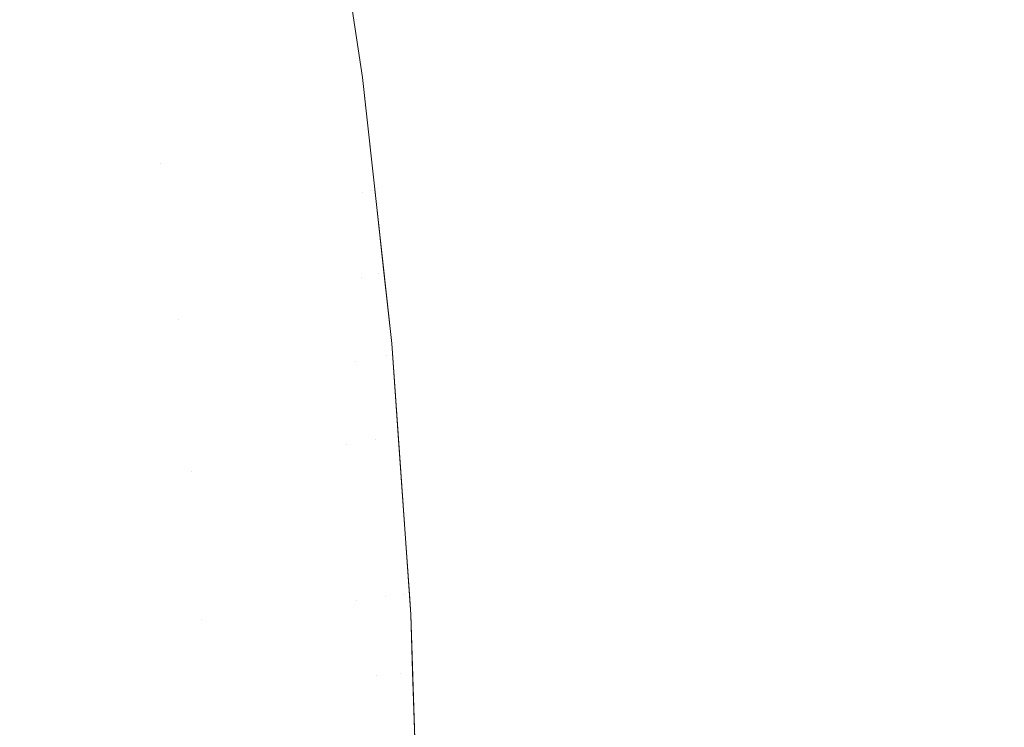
# Model space of a CAD drawing. Header units: centimetres. Extents: x -17.1 to 18.2, y 3.4 to 5.2.
# Tile 153 of 256: x -5.2402 to -5.219, y 5.1055 to 5.1207. Entities that reach past the tile are written whole.
import ezdxf

# ---------------------------------------------------------------- set-up
doc = ezdxf.new("R2010")
doc.units = ezdxf.units.CM
doc.header["$LTSCALE"] = 2.54
doc.layers.add('Lucido design-1', color=7, linetype='Continuous')

# ---------------------------------------------------------------- blocks, each defined once
blk = doc.blocks.new('Gruppo-4-1')
at = {"color": 7, "linetype": 'Continuous', "lineweight": 9}
for points, invisible_edges in [([(-5.233638, 5.125031, -1872.715514), (-5.232801, 5.119441, -1872.715514), (-5.232801, 5.119441, -1872.915514), (-5.233264, 5.122531, -1872.915514)], 10), ([(-5.232935, 5.120683, -1872.712324), (-5.232801, 5.119441, -1872.715514), (-5.233638, 5.125031, -1872.715514), (-5.2335, 5.124408, -1872.712297)], 13), ([(-5.238105, 5.11906, -1872.954529), (-5.238889, 5.118813, -1872.957266), (-5.239403, 5.122199, -1872.957266), (-5.238626, 5.122491, -1872.954529)], 15), ([(-5.237622, 5.121019, -1872.95174), (-5.237371, 5.119292, -1872.95174), (-5.238105, 5.11906, -1872.954529), (-5.238626, 5.122491, -1872.954529)], 15), ([(-5.233252, 5.120593, -1872.924868), (-5.233473, 5.120523, -1872.927965), (-5.233739, 5.122362, -1872.927965), (-5.23352, 5.122438, -1872.924868)], 15), ([(-5.23352, 5.122438, -1872.924868), (-5.233363, 5.122492, -1872.921758), (-5.233095, 5.120643, -1872.921758), (-5.233252, 5.120593, -1872.924868)], 15), ([(-5.233, 5.120673, -1872.918638), (-5.233095, 5.120643, -1872.921758), (-5.233363, 5.122492, -1872.921758), (-5.233268, 5.122525, -1872.918638)], 15), ([(-5.233268, 5.122525, -1872.918638), (-5.233264, 5.122531, -1872.915514), (-5.232801, 5.119441, -1872.915514), (-5.233, 5.120673, -1872.918638)], 13), ([(-5.240226, 5.121889, -1872.959948), (-5.239403, 5.122199, -1872.957266), (-5.238889, 5.118813, -1872.957266), (-5.239719, 5.118551, -1872.959948)], 15), ([(-5.233755, 5.120434, -1872.931044), (-5.234098, 5.120326, -1872.934101), (-5.234362, 5.122146, -1872.934101), (-5.23402, 5.122265, -1872.931044)], 15), ([(-5.23402, 5.122265, -1872.931044), (-5.233739, 5.122362, -1872.927965), (-5.233473, 5.120523, -1872.927965), (-5.233755, 5.120434, -1872.931044)], 15), ([(-5.234501, 5.120199, -1872.93713), (-5.234963, 5.120053, -1872.940129), (-5.235223, 5.121849, -1872.940129), (-5.234763, 5.122008, -1872.93713)], 15), ([(-5.234763, 5.122008, -1872.93713), (-5.234362, 5.122146, -1872.934101), (-5.234098, 5.120326, -1872.934101), (-5.234501, 5.120199, -1872.93713)], 15), ([(18.147234, 5.117577, -1872.217033), (18.147234, 5.121856, -1872.217884), (-17.020308, 5.121856, -1872.217884), (-17.020308, 5.120679, -1872.21765)], 10), ([(-5.239719, 5.118551, -1872.959948), (-5.240595, 5.118274, -1872.962573), (-5.241094, 5.121562, -1872.962573), (-5.240226, 5.121889, -1872.959948)], 15), ([(-5.235741, 5.12167, -1872.943094), (-5.235223, 5.121849, -1872.940129), (-5.234963, 5.120053, -1872.940129), (-5.235482, 5.119889, -1872.943094)], 15), ([(-5.235482, 5.119889, -1872.943094), (-5.236058, 5.119707, -1872.946019), (-5.236314, 5.121471, -1872.946019), (-5.235741, 5.12167, -1872.943094)], 15), ([(-5.236942, 5.121254, -1872.948903), (-5.236314, 5.121471, -1872.946019), (-5.236058, 5.119707, -1872.946019), (-5.236688, 5.119508, -1872.948903)], 15), ([(-5.236688, 5.119508, -1872.948903), (-5.237371, 5.119292, -1872.95174), (-5.237622, 5.121019, -1872.95174), (-5.236942, 5.121254, -1872.948903)], 15), ([(-17.020308, 5.120679, -1872.21765), (-17.020308, 5.117577, -1872.217033), (18.147234, 5.117577, -1872.217033)], 10), ([(-5.232935, 5.120683, -1872.712324), (-5.232836, 5.120683, -1872.709138), (-5.232379, 5.11704, -1872.709181), (-5.232477, 5.11704, -1872.712345)], 15), ([(-5.232477, 5.11704, -1872.712345), (-5.232801, 5.119441, -1872.715514), (-5.232935, 5.120683, -1872.712324)], 11), ([(-5.232215, 5.11704, -1872.706026), (-5.232379, 5.11704, -1872.709181), (-5.232836, 5.120683, -1872.709138), (-5.232671, 5.120683, -1872.705961)], 15), ([(-5.232671, 5.120683, -1872.705961), (-5.232442, 5.120683, -1872.702799), (-5.231987, 5.11704, -1872.702885), (-5.232215, 5.11704, -1872.706026)], 15), ([(-5.231695, 5.11704, -1872.699762), (-5.231987, 5.11704, -1872.702885), (-5.232442, 5.120683, -1872.702799), (-5.232147, 5.120683, -1872.699655)], 15), ([(-5.232147, 5.120683, -1872.699655), (-5.23179, 5.120683, -1872.696534), (-5.23134, 5.11704, -1872.696662), (-5.231695, 5.11704, -1872.699762)], 15), ([(-5.230922, 5.11704, -1872.693589), (-5.23134, 5.11704, -1872.696662), (-5.23179, 5.120683, -1872.696534), (-5.231369, 5.120683, -1872.69344)], 15), ([(-5.231369, 5.120683, -1872.69344), (-5.230887, 5.120683, -1872.690377), (-5.230443, 5.11704, -1872.690548), (-5.230922, 5.11704, -1872.693589)], 15), ([(-5.229905, 5.11704, -1872.687541), (-5.230443, 5.11704, -1872.690548), (-5.230887, 5.120683, -1872.690377), (-5.230345, 5.120683, -1872.68735)], 15), ([(-5.230345, 5.120683, -1872.68735), (-5.229744, 5.120683, -1872.684363), (-5.229308, 5.11704, -1872.684574), (-5.229905, 5.11704, -1872.687541)], 15), ([(-5.228655, 5.11704, -1872.681649), (-5.229308, 5.11704, -1872.684574), (-5.229744, 5.120683, -1872.684363), (-5.229087, 5.120683, -1872.681418)], 15), ([(-5.229087, 5.120683, -1872.681418), (-5.228374, 5.120683, -1872.67852), (-5.227947, 5.11704, -1872.678771), (-5.228655, 5.11704, -1872.681649)], 15), ([(-5.227187, 5.11704, -1872.675942), (-5.227947, 5.11704, -1872.678771), (-5.228374, 5.120683, -1872.67852), (-5.227608, 5.120683, -1872.675673)], 15), ([(-5.227608, 5.120683, -1872.675673), (-5.226791, 5.120683, -1872.672878), (-5.226375, 5.11704, -1872.673166), (-5.227187, 5.11704, -1872.675942)], 15), ([(-5.225514, 5.11704, -1872.670446), (-5.226375, 5.11704, -1872.673166), (-5.226791, 5.120683, -1872.672878), (-5.225925, 5.120683, -1872.670139)], 15), ([(-5.225925, 5.120683, -1872.670139), (-5.225011, 5.120683, -1872.667459), (-5.224607, 5.11704, -1872.667784), (-5.225514, 5.11704, -1872.670446)], 15), ([(-5.223656, 5.11704, -1872.665183), (-5.224607, 5.11704, -1872.667784), (-5.225011, 5.120683, -1872.667459), (-5.224053, 5.120683, -1872.664839)], 15), ([(-5.224053, 5.120683, -1872.664839), (-5.223053, 5.120683, -1872.662283), (-5.222662, 5.11704, -1872.662644), (-5.223656, 5.11704, -1872.665183)], 15), ([(-5.221628, 5.11704, -1872.66017), (-5.222662, 5.11704, -1872.662644), (-5.223053, 5.120683, -1872.662283), (-5.222012, 5.120683, -1872.659793)], 15), ([(-5.222012, 5.120683, -1872.659793), (-5.220934, 5.120683, -1872.657369), (-5.220557, 5.11704, -1872.657763), (-5.221628, 5.11704, -1872.66017)], 15), ([(-5.219451, 5.11704, -1872.655423), (-5.220557, 5.11704, -1872.657763), (-5.220934, 5.120683, -1872.657369), (-5.21982, 5.120683, -1872.655013)], 15), ([(-5.21982, 5.120683, -1872.655013), (-5.218674, 5.120683, -1872.652727), (-5.218313, 5.11704, -1872.653152), (-5.219451, 5.11704, -1872.655423)], 15), ([(-5.233755, 5.120434, -1872.931044), (-5.233473, 5.120523, -1872.927965), (-5.233232, 5.118706, -1872.927965), (-5.233516, 5.118625, -1872.931044)], 15), ([(-5.233011, 5.118769, -1872.924868), (-5.233232, 5.118706, -1872.927965), (-5.233473, 5.120523, -1872.927965), (-5.233252, 5.120593, -1872.924868)], 15), ([(-5.233252, 5.120593, -1872.924868), (-5.233095, 5.120643, -1872.921758), (-5.232853, 5.118814, -1872.921758), (-5.233011, 5.118769, -1872.924868)], 15), ([(-5.232758, 5.118842, -1872.918638), (-5.232853, 5.118814, -1872.921758), (-5.233095, 5.120643, -1872.921758), (-5.233, 5.120673, -1872.918638)], 15), ([(-5.233, 5.120673, -1872.918638), (-5.232801, 5.119441, -1872.915514), (-5.232736, 5.11885, -1872.915514), (-5.232758, 5.118842, -1872.918638)], 13), ([(-5.234501, 5.120199, -1872.93713), (-5.234098, 5.120326, -1872.934101), (-5.23386, 5.118526, -1872.934101), (-5.234265, 5.11841, -1872.93713)], 15), ([(-5.233516, 5.118625, -1872.931044), (-5.23386, 5.118526, -1872.934101), (-5.234098, 5.120326, -1872.934101), (-5.233755, 5.120434, -1872.931044)], 15), ([(-5.235482, 5.119889, -1872.943094), (-5.234963, 5.120053, -1872.940129), (-5.234728, 5.118277, -1872.940129), (-5.23525, 5.118128, -1872.943094)], 15), ([(-5.234265, 5.11841, -1872.93713), (-5.234728, 5.118277, -1872.940129), (-5.234963, 5.120053, -1872.940129), (-5.234501, 5.120199, -1872.93713)], 15), ([(-5.23525, 5.118128, -1872.943094), (-5.235828, 5.117962, -1872.946019), (-5.236058, 5.119707, -1872.946019), (-5.235482, 5.119889, -1872.943094)], 15), ([(-5.236688, 5.119508, -1872.948903), (-5.236058, 5.119707, -1872.946019), (-5.235828, 5.117962, -1872.946019), (-5.23646, 5.117781, -1872.948903)], 15), ([(-5.23646, 5.117781, -1872.948903), (-5.237146, 5.117585, -1872.95174), (-5.237371, 5.119292, -1872.95174), (-5.236688, 5.119508, -1872.948903)], 15), ([(-5.232341, 5.11525, -1872.915514), (-5.232537, 5.117037, -1872.915514), (-5.232801, 5.119441, -1872.715514), (-5.232172, 5.113715, -1872.715514)], 10), ([(-5.232537, 5.117037, -1872.915514), (-5.232736, 5.11885, -1872.915514), (-5.232801, 5.119441, -1872.715514)], 10), ([(-5.232736, 5.11885, -1872.915514), (-5.232801, 5.119441, -1872.915514), (-5.232801, 5.119441, -1872.715514)], 10), ([(-5.232172, 5.113715, -1872.715514), (-5.232801, 5.119441, -1872.715514), (-5.232477, 5.11704, -1872.712345)], 10), ([(-5.238105, 5.11906, -1872.954529), (-5.237371, 5.119292, -1872.95174), (-5.237146, 5.117585, -1872.95174)], 11), ([(-5.237684, 5.115707, -1872.954529), (-5.238473, 5.115503, -1872.957266), (-5.238889, 5.118813, -1872.957266), (-5.238105, 5.11906, -1872.954529)], 15), ([(-5.237146, 5.117585, -1872.95174), (-5.236944, 5.115897, -1872.95174), (-5.237684, 5.115707, -1872.954529), (-5.238105, 5.11906, -1872.954529)], 15), ([(-5.239719, 5.118551, -1872.959948), (-5.238889, 5.118813, -1872.957266), (-5.238473, 5.115503, -1872.957266), (-5.239309, 5.115288, -1872.959948)], 15), ([(-5.232796, 5.116967, -1872.924868), (-5.233018, 5.116909, -1872.927965), (-5.233232, 5.118706, -1872.927965), (-5.233011, 5.118769, -1872.924868)], 15), ([(-5.233011, 5.118769, -1872.924868), (-5.232853, 5.118814, -1872.921758), (-5.232637, 5.117007, -1872.921758), (-5.232796, 5.116967, -1872.924868)], 15), ([(-5.232637, 5.117007, -1872.921758), (-5.232853, 5.118814, -1872.921758), (-5.232758, 5.118842, -1872.918638)], 11), ([(-5.232758, 5.118842, -1872.918638), (-5.232736, 5.11885, -1872.915514), (-5.232537, 5.117037, -1872.915514)], 9), ([(-5.232758, 5.118842, -1872.918638), (-5.232537, 5.117037, -1872.915514), (-5.232637, 5.117007, -1872.921758)], 11), ([(-5.233302, 5.116836, -1872.931044), (-5.233648, 5.116747, -1872.934101), (-5.23386, 5.118526, -1872.934101), (-5.233516, 5.118625, -1872.931044)], 15), ([(-5.233516, 5.118625, -1872.931044), (-5.233232, 5.118706, -1872.927965), (-5.233018, 5.116909, -1872.927965), (-5.233302, 5.116836, -1872.931044)], 15), ([(-5.239309, 5.115288, -1872.959948), (-5.240191, 5.115061, -1872.962573), (-5.240595, 5.118274, -1872.962573), (-5.239719, 5.118551, -1872.959948)], 15), ([(-5.234054, 5.116642, -1872.93713), (-5.234519, 5.116523, -1872.940129), (-5.234728, 5.118277, -1872.940129), (-5.234265, 5.11841, -1872.93713)], 15), ([(-5.234265, 5.11841, -1872.93713), (-5.23386, 5.118526, -1872.934101), (-5.233648, 5.116747, -1872.934101), (-5.234054, 5.116642, -1872.93713)], 15), ([(-5.23525, 5.118128, -1872.943094), (-5.234728, 5.118277, -1872.940129), (-5.234519, 5.116523, -1872.940129), (-5.235042, 5.116388, -1872.943094)], 15), ([(-5.23646, 5.117781, -1872.948903), (-5.235828, 5.117962, -1872.946019), (-5.235622, 5.116238, -1872.946019), (-5.236256, 5.116075, -1872.948903)], 15), ([(-5.235042, 5.116388, -1872.943094), (-5.235622, 5.116238, -1872.946019), (-5.235828, 5.117962, -1872.946019), (-5.23525, 5.118128, -1872.943094)], 15), ([(-5.236256, 5.116075, -1872.948903), (-5.236944, 5.115897, -1872.95174), (-5.237146, 5.117585, -1872.95174), (-5.23646, 5.117781, -1872.948903)], 15), ([(18.147234, 5.113486, -1872.216404), (18.147234, 5.117577, -1872.217033), (-17.020308, 5.117577, -1872.217033), (-17.020308, 5.117039, -1872.21695)], 10), ([(-17.020308, 5.117039, -1872.21695), (-17.020308, 5.113486, -1872.216404), (18.147234, 5.113486, -1872.216404)], 10), ([(-5.233302, 5.116836, -1872.931044), (-5.233018, 5.116909, -1872.927965), (-5.232828, 5.115135, -1872.927965), (-5.233113, 5.11507, -1872.931044)], 15), ([(-5.232828, 5.115135, -1872.927965), (-5.233018, 5.116909, -1872.927965), (-5.232796, 5.116967, -1872.924868)], 11), ([(-5.232796, 5.116967, -1872.924868), (-5.232447, 5.115223, -1872.921758), (-5.232828, 5.115135, -1872.927965)], 11), ([(-5.232796, 5.116967, -1872.924868), (-5.232637, 5.117007, -1872.921758), (-5.232447, 5.115223, -1872.921758)], 11), ([(-5.232447, 5.115223, -1872.921758), (-5.232637, 5.117007, -1872.921758), (-5.232537, 5.117037, -1872.915514), (-5.232341, 5.11525, -1872.915514)], 11), ([(-5.232477, 5.11704, -1872.712345), (-5.232379, 5.11704, -1872.709181), (-5.232021, 5.113486, -1872.709215), (-5.232119, 5.113486, -1872.712362)], 15), ([(-5.232477, 5.11704, -1872.712345), (-5.232119, 5.113486, -1872.712362), (-5.232172, 5.113715, -1872.715514)], 11), ([(-5.231859, 5.113486, -1872.706077), (-5.232021, 5.113486, -1872.709215), (-5.232379, 5.11704, -1872.709181), (-5.232215, 5.11704, -1872.706026)], 15), ([(-5.232215, 5.11704, -1872.706026), (-5.231987, 5.11704, -1872.702885), (-5.231632, 5.113486, -1872.702952), (-5.231859, 5.113486, -1872.706077)], 15), ([(-5.231341, 5.113486, -1872.699846), (-5.231632, 5.113486, -1872.702952), (-5.231987, 5.11704, -1872.702885), (-5.231695, 5.11704, -1872.699762)], 15), ([(-5.231695, 5.11704, -1872.699762), (-5.23134, 5.11704, -1872.696662), (-5.230987, 5.113486, -1872.696763), (-5.231341, 5.113486, -1872.699846)], 15), ([(-5.230572, 5.113486, -1872.693706), (-5.230987, 5.113486, -1872.696763), (-5.23134, 5.11704, -1872.696662), (-5.230922, 5.11704, -1872.693589)], 15), ([(-5.230922, 5.11704, -1872.693589), (-5.230443, 5.11704, -1872.690548), (-5.230096, 5.113486, -1872.690681), (-5.230572, 5.113486, -1872.693706)], 15), ([(-5.22956, 5.113486, -1872.68769), (-5.230096, 5.113486, -1872.690681), (-5.230443, 5.11704, -1872.690548), (-5.229905, 5.11704, -1872.687541)], 15), ([(-5.229905, 5.11704, -1872.687541), (-5.229308, 5.11704, -1872.684574), (-5.228967, 5.113486, -1872.684739), (-5.22956, 5.113486, -1872.68769)], 15), ([(-5.228317, 5.113486, -1872.68183), (-5.228967, 5.113486, -1872.684739), (-5.229308, 5.11704, -1872.684574), (-5.228655, 5.11704, -1872.681649)], 15), ([(-5.228655, 5.11704, -1872.681649), (-5.227947, 5.11704, -1872.678771), (-5.227613, 5.113486, -1872.678967), (-5.228317, 5.113486, -1872.68183)], 15), ([(-5.226857, 5.113486, -1872.676154), (-5.227613, 5.113486, -1872.678967), (-5.227947, 5.11704, -1872.678771), (-5.227187, 5.11704, -1872.675942)], 15), ([(-5.227187, 5.11704, -1872.675942), (-5.226375, 5.11704, -1872.673166), (-5.226049, 5.113486, -1872.673392), (-5.226857, 5.113486, -1872.676154)], 15), ([(-5.225193, 5.113486, -1872.670687), (-5.226049, 5.113486, -1872.673392), (-5.226375, 5.11704, -1872.673166), (-5.225514, 5.11704, -1872.670446)], 15), ([(-5.225514, 5.11704, -1872.670446), (-5.224607, 5.11704, -1872.667784), (-5.224291, 5.113486, -1872.668039), (-5.225193, 5.113486, -1872.670687)], 15), ([(-5.223345, 5.113486, -1872.665451), (-5.224291, 5.113486, -1872.668039), (-5.224607, 5.11704, -1872.667784), (-5.223656, 5.11704, -1872.665183)], 15), ([(-5.223656, 5.11704, -1872.665183), (-5.222662, 5.11704, -1872.662644), (-5.222356, 5.113486, -1872.662926), (-5.223345, 5.113486, -1872.665451)], 15), ([(-5.221328, 5.113486, -1872.660465), (-5.222356, 5.113486, -1872.662926), (-5.222662, 5.11704, -1872.662644), (-5.221628, 5.11704, -1872.66017)], 15), ([(-5.221628, 5.11704, -1872.66017), (-5.220557, 5.11704, -1872.657763), (-5.220263, 5.113486, -1872.658071), (-5.221328, 5.113486, -1872.660465)], 15), ([(-5.219163, 5.113486, -1872.655744), (-5.220263, 5.113486, -1872.658071), (-5.220557, 5.11704, -1872.657763), (-5.219451, 5.11704, -1872.655423)], 15), ([(-5.219451, 5.11704, -1872.655423), (-5.218313, 5.11704, -1872.653152), (-5.21803, 5.113486, -1872.653485), (-5.219163, 5.113486, -1872.655744)], 15), ([(-5.234054, 5.116642, -1872.93713), (-5.233648, 5.116747, -1872.934101), (-5.23346, 5.11499, -1872.934101), (-5.233867, 5.114896, -1872.93713)], 15), ([(-5.233113, 5.11507, -1872.931044), (-5.23346, 5.11499, -1872.934101), (-5.233648, 5.116747, -1872.934101), (-5.233302, 5.116836, -1872.931044)], 15), ([(-5.235042, 5.116388, -1872.943094), (-5.234519, 5.116523, -1872.940129), (-5.234334, 5.114789, -1872.940129), (-5.234858, 5.114669, -1872.943094)], 15), ([(-5.233867, 5.114896, -1872.93713), (-5.234334, 5.114789, -1872.940129), (-5.234519, 5.116523, -1872.940129), (-5.234054, 5.116642, -1872.93713)], 15), ([(-5.236256, 5.116075, -1872.948903), (-5.235622, 5.116238, -1872.946019), (-5.23544, 5.114535, -1872.946019), (-5.236076, 5.114389, -1872.948903)], 15), ([(-5.234858, 5.114669, -1872.943094), (-5.23544, 5.114535, -1872.946019), (-5.235622, 5.116238, -1872.946019), (-5.235042, 5.116388, -1872.943094)], 15), ([(-5.236076, 5.114389, -1872.948903), (-5.236766, 5.11423, -1872.95174), (-5.236944, 5.115897, -1872.95174), (-5.236256, 5.116075, -1872.948903)], 15), ([(-5.237684, 5.115707, -1872.954529), (-5.236944, 5.115897, -1872.95174), (-5.236766, 5.11423, -1872.95174)], 11), ([(-5.237354, 5.112434, -1872.954529), (-5.238147, 5.112274, -1872.957266), (-5.238473, 5.115503, -1872.957266), (-5.237684, 5.115707, -1872.954529)], 15), ([(-5.236766, 5.11423, -1872.95174), (-5.23661, 5.112585, -1872.95174), (-5.237354, 5.112434, -1872.954529), (-5.237684, 5.115707, -1872.954529)], 15), ([(-5.239309, 5.115288, -1872.959948), (-5.238473, 5.115503, -1872.957266), (-5.238147, 5.112274, -1872.957266), (-5.238988, 5.112104, -1872.959948)], 15), ([(-5.238988, 5.112104, -1872.959948), (-5.239874, 5.111925, -1872.962573), (-5.240191, 5.115061, -1872.962573), (-5.239309, 5.115288, -1872.959948)], 15), ([(-5.232447, 5.115223, -1872.921758), (-5.23228, 5.11346, -1872.921758), (-5.232662, 5.113383, -1872.927965), (-5.232828, 5.115135, -1872.927965)], 15), ([(-5.232447, 5.115223, -1872.921758), (-5.232341, 5.11525, -1872.915514), (-5.232172, 5.113715, -1872.915514)], 9), ([(-5.232172, 5.113715, -1872.915514), (-5.23228, 5.11346, -1872.921758), (-5.232447, 5.115223, -1872.921758)], 11), ([(-5.232172, 5.113715, -1872.715514), (-5.232172, 5.113715, -1872.915514), (-5.232341, 5.11525, -1872.915514)], 9), ([(-5.241115, 5.114822, -1872.965138), (-5.240191, 5.115061, -1872.962573), (-5.239874, 5.111925, -1872.962573), (-5.240804, 5.111737, -1872.965138)], 15), ([(-5.233867, 5.114896, -1872.93713), (-5.23346, 5.11499, -1872.934101), (-5.233295, 5.113255, -1872.934101), (-5.233704, 5.113172, -1872.93713)], 15), ([(-5.232948, 5.113325, -1872.931044), (-5.233295, 5.113255, -1872.934101), (-5.23346, 5.11499, -1872.934101), (-5.233113, 5.11507, -1872.931044)], 15), ([(-5.233113, 5.11507, -1872.931044), (-5.232828, 5.115135, -1872.927965), (-5.232662, 5.113383, -1872.927965), (-5.232948, 5.113325, -1872.931044)], 15), ([(-5.234858, 5.114669, -1872.943094), (-5.234334, 5.114789, -1872.940129), (-5.234171, 5.113078, -1872.940129), (-5.234698, 5.112972, -1872.943094)], 15), ([(-5.233704, 5.113172, -1872.93713), (-5.234171, 5.113078, -1872.940129), (-5.234334, 5.114789, -1872.940129), (-5.233867, 5.114896, -1872.93713)], 15), ([(-5.236076, 5.114389, -1872.948903), (-5.23544, 5.114535, -1872.946019), (-5.23528, 5.112854, -1872.946019), (-5.235919, 5.112725, -1872.948903)], 15), ([(-5.234698, 5.112972, -1872.943094), (-5.23528, 5.112854, -1872.946019), (-5.23544, 5.114535, -1872.946019), (-5.234858, 5.114669, -1872.943094)], 15), ([(-5.235919, 5.112725, -1872.948903), (-5.23661, 5.112585, -1872.95174), (-5.236766, 5.11423, -1872.95174), (-5.236076, 5.114389, -1872.948903)], 15), ([(-5.23228, 5.11346, -1872.921758), (-5.232172, 5.113715, -1872.915514), (-5.232033, 5.111742, -1872.915514)], 9), ([(-5.232172, 5.113715, -1872.715514), (-5.231792, 5.108328, -1872.915514), (-5.231911, 5.110022, -1872.915514)], 9), ([(-5.232172, 5.113715, -1872.715514), (-5.231761, 5.107892, -1872.715514), (-5.231761, 5.107892, -1872.915514), (-5.231792, 5.108328, -1872.915514)], 10), ([(-5.231911, 5.110022, -1872.915514), (-5.232033, 5.111742, -1872.915514), (-5.232172, 5.113715, -1872.915514), (-5.232172, 5.113715, -1872.715514)], 12), ([(-5.232172, 5.113715, -1872.715514), (-5.232119, 5.113486, -1872.712362), (-5.231853, 5.110024, -1872.712375)], 11), ([(-5.231853, 5.110024, -1872.712375), (-5.231761, 5.107892, -1872.715514), (-5.232172, 5.113715, -1872.715514)], 9), ([(-17.020308, 5.113486, -1872.216404), (-17.020308, 5.113265, -1872.21637), (18.147234, 5.113265, -1872.21637), (18.147234, 5.113486, -1872.216404)], 10), ([(-5.232119, 5.113486, -1872.712362), (-5.232021, 5.113486, -1872.709215), (-5.231755, 5.110024, -1872.70924), (-5.231853, 5.110024, -1872.712375)], 15), ([(-5.231593, 5.110024, -1872.706114), (-5.231755, 5.110024, -1872.70924), (-5.232021, 5.113486, -1872.709215), (-5.231859, 5.113486, -1872.706077)], 15), ([(-5.231859, 5.113486, -1872.706077), (-5.231632, 5.113486, -1872.702952), (-5.231367, 5.110024, -1872.703003), (-5.231593, 5.110024, -1872.706114)], 15), ([(-5.231078, 5.110024, -1872.699909), (-5.231367, 5.110024, -1872.703003), (-5.231632, 5.113486, -1872.702952), (-5.231341, 5.113486, -1872.699846)], 15), ([(-5.231341, 5.113486, -1872.699846), (-5.230987, 5.113486, -1872.696763), (-5.230726, 5.110024, -1872.696838), (-5.231078, 5.110024, -1872.699909)], 15), ([(-5.230312, 5.110024, -1872.693793), (-5.230726, 5.110024, -1872.696838), (-5.230987, 5.113486, -1872.696763), (-5.230572, 5.113486, -1872.693706)], 15), ([(-5.230572, 5.113486, -1872.693706), (-5.230096, 5.113486, -1872.690681), (-5.229837, 5.110024, -1872.69078), (-5.230312, 5.110024, -1872.693793)], 15), ([(-5.229304, 5.110024, -1872.687801), (-5.229837, 5.110024, -1872.69078), (-5.230096, 5.113486, -1872.690681), (-5.22956, 5.113486, -1872.68769)], 15), ([(-5.22956, 5.113486, -1872.68769), (-5.228967, 5.113486, -1872.684739), (-5.228713, 5.110024, -1872.684862), (-5.229304, 5.110024, -1872.687801)], 15), ([(-5.228066, 5.110024, -1872.681964), (-5.228713, 5.110024, -1872.684862), (-5.228967, 5.113486, -1872.684739), (-5.228317, 5.113486, -1872.68183)], 15), ([(-5.228317, 5.113486, -1872.68183), (-5.227613, 5.113486, -1872.678967), (-5.227365, 5.110024, -1872.679113), (-5.228066, 5.110024, -1872.681964)], 15), ([(-5.226611, 5.110024, -1872.676311), (-5.227365, 5.110024, -1872.679113), (-5.227613, 5.113486, -1872.678967), (-5.226857, 5.113486, -1872.676154)], 15), ([(-5.226857, 5.113486, -1872.676154), (-5.226049, 5.113486, -1872.673392), (-5.225807, 5.110024, -1872.67356), (-5.226611, 5.110024, -1872.676311)], 15), ([(-5.224955, 5.110024, -1872.670865), (-5.225807, 5.110024, -1872.67356), (-5.226049, 5.113486, -1872.673392), (-5.225193, 5.113486, -1872.670687)], 15), ([(-5.225193, 5.113486, -1872.670687), (-5.224291, 5.113486, -1872.668039), (-5.224056, 5.110024, -1872.668228), (-5.224955, 5.110024, -1872.670865)], 15), ([(-5.223113, 5.110024, -1872.665651), (-5.224056, 5.110024, -1872.668228), (-5.224291, 5.113486, -1872.668039), (-5.223345, 5.113486, -1872.665451)], 15), ([(-5.223345, 5.113486, -1872.665451), (-5.222356, 5.113486, -1872.662926), (-5.222129, 5.110024, -1872.663136), (-5.223113, 5.110024, -1872.665651)], 15), ([(-5.221105, 5.110024, -1872.660685), (-5.222129, 5.110024, -1872.663136), (-5.222356, 5.113486, -1872.662926), (-5.221328, 5.113486, -1872.660465)], 15), ([(-5.221328, 5.113486, -1872.660465), (-5.220263, 5.113486, -1872.658071), (-5.220044, 5.110024, -1872.6583), (-5.221105, 5.110024, -1872.660685)], 15), ([(-5.218948, 5.110024, -1872.655982), (-5.220044, 5.110024, -1872.6583), (-5.220263, 5.113486, -1872.658071), (-5.219163, 5.113486, -1872.655744)], 15), ([(-5.219163, 5.113486, -1872.655744), (-5.21803, 5.113486, -1872.653485), (-5.21782, 5.110024, -1872.653733), (-5.218948, 5.110024, -1872.655982)], 15), ([(18.147234, 5.110022, -1872.216014), (18.147234, 5.113265, -1872.21637), (-17.020308, 5.113265, -1872.21637), (-17.020308, 5.110022, -1872.216014)], 10), ([(-5.233154, 5.111543, -1872.934101), (-5.233295, 5.113255, -1872.934101), (-5.232948, 5.113325, -1872.931044)], 11), ([(-5.232948, 5.113325, -1872.931044), (-5.232519, 5.111654, -1872.927965), (-5.233154, 5.111543, -1872.934101)], 11), ([(-5.232948, 5.113325, -1872.931044), (-5.232662, 5.113383, -1872.927965), (-5.232519, 5.111654, -1872.927965)], 11), ([(-5.232519, 5.111654, -1872.927965), (-5.232662, 5.113383, -1872.927965), (-5.23228, 5.11346, -1872.921758), (-5.232136, 5.111721, -1872.921758)], 15), ([(-5.232033, 5.111742, -1872.915514), (-5.232136, 5.111721, -1872.921758), (-5.23228, 5.11346, -1872.921758)], 11), ([(-5.234698, 5.112972, -1872.943094), (-5.234171, 5.113078, -1872.940129), (-5.234032, 5.111389, -1872.940129), (-5.234559, 5.111296, -1872.943094)], 15), ([(-5.233563, 5.111471, -1872.93713), (-5.234032, 5.111389, -1872.940129), (-5.234171, 5.113078, -1872.940129), (-5.233704, 5.113172, -1872.93713)], 15), ([(-5.233704, 5.113172, -1872.93713), (-5.233295, 5.113255, -1872.934101), (-5.233154, 5.111543, -1872.934101), (-5.233563, 5.111471, -1872.93713)], 15), ([(-5.235919, 5.112725, -1872.948903), (-5.23528, 5.112854, -1872.946019), (-5.235143, 5.111194, -1872.946019), (-5.235783, 5.111082, -1872.948903)], 15), ([(-5.234559, 5.111296, -1872.943094), (-5.235143, 5.111194, -1872.946019), (-5.23528, 5.112854, -1872.946019), (-5.234698, 5.112972, -1872.943094)], 15), ([(-5.235783, 5.111082, -1872.948903), (-5.236476, 5.11096, -1872.95174), (-5.23661, 5.112585, -1872.95174), (-5.235919, 5.112725, -1872.948903)], 15), ([(-5.237108, 5.109247, -1872.954529), (-5.237905, 5.109128, -1872.957266), (-5.238147, 5.112274, -1872.957266), (-5.237354, 5.112434, -1872.954529)], 15), ([(-5.237354, 5.112434, -1872.954529), (-5.23661, 5.112585, -1872.95174), (-5.236476, 5.11096, -1872.95174)], 11), ([(-5.236476, 5.11096, -1872.95174), (-5.236362, 5.109358, -1872.95174), (-5.237108, 5.109247, -1872.954529), (-5.237354, 5.112434, -1872.954529)], 15), ([(-5.238988, 5.112104, -1872.959948), (-5.238147, 5.112274, -1872.957266), (-5.237905, 5.109128, -1872.957266), (-5.238749, 5.109002, -1872.959948)], 15), ([(-5.238749, 5.109002, -1872.959948), (-5.239639, 5.10887, -1872.962573), (-5.239874, 5.111925, -1872.962573), (-5.238988, 5.112104, -1872.959948)], 15), ([(-5.240573, 5.108731, -1872.965138), (-5.240804, 5.111737, -1872.965138), (-5.239874, 5.111925, -1872.962573), (-5.239639, 5.10887, -1872.962573)], 15), ([(-5.232519, 5.111654, -1872.927965), (-5.232398, 5.109948, -1872.927965), (-5.233034, 5.109853, -1872.934101), (-5.233154, 5.111543, -1872.934101)], 15), ([(-5.232136, 5.111721, -1872.921758), (-5.232014, 5.110005, -1872.921758), (-5.232398, 5.109948, -1872.927965), (-5.232519, 5.111654, -1872.927965)], 15), ([(-5.232033, 5.111742, -1872.915514), (-5.231911, 5.110022, -1872.915514), (-5.232014, 5.110005, -1872.921758), (-5.232136, 5.111721, -1872.921758)], 14), ([(-5.234559, 5.111296, -1872.943094), (-5.234032, 5.111389, -1872.940129), (-5.233913, 5.109722, -1872.940129), (-5.234441, 5.109644, -1872.943094)], 15), ([(-5.233443, 5.109792, -1872.93713), (-5.233913, 5.109722, -1872.940129), (-5.234032, 5.111389, -1872.940129), (-5.233563, 5.111471, -1872.93713)], 15), ([(-5.233563, 5.111471, -1872.93713), (-5.233154, 5.111543, -1872.934101), (-5.233034, 5.109853, -1872.934101), (-5.233443, 5.109792, -1872.93713)], 15), ([(-5.235783, 5.111082, -1872.948903), (-5.235143, 5.111194, -1872.946019), (-5.235027, 5.109557, -1872.946019), (-5.235667, 5.109461, -1872.948903)], 15), ([(-5.234441, 5.109644, -1872.943094), (-5.235027, 5.109557, -1872.946019), (-5.235143, 5.111194, -1872.946019), (-5.234559, 5.111296, -1872.943094)], 15), ([(-5.235667, 5.109461, -1872.948903), (-5.236362, 5.109358, -1872.95174), (-5.236476, 5.11096, -1872.95174), (-5.235783, 5.111082, -1872.948903)], 15), ([(-17.020308, 5.110022, -1872.216014), (-17.020308, 5.108928, -1872.215895), (18.147234, 5.108928, -1872.215895), (18.147234, 5.110022, -1872.216014)], 10), ([(-5.232934, 5.108187, -1872.934101), (-5.233034, 5.109853, -1872.934101), (-5.232398, 5.109948, -1872.927965), (-5.232298, 5.108266, -1872.927965)], 15), ([(-5.232298, 5.108266, -1872.927965), (-5.232398, 5.109948, -1872.927965), (-5.232014, 5.110005, -1872.921758), (-5.231913, 5.108313, -1872.921758)], 15), ([(-5.231913, 5.108313, -1872.921758), (-5.232014, 5.110005, -1872.921758), (-5.231911, 5.110022, -1872.915514), (-5.231792, 5.108328, -1872.915514)], 11), ([(-5.231853, 5.110024, -1872.712375), (-5.231755, 5.110024, -1872.70924), (-5.231574, 5.106657, -1872.709257), (-5.231671, 5.106657, -1872.712383)], 15), ([(-5.231671, 5.106657, -1872.712383), (-5.231761, 5.107892, -1872.715514), (-5.231853, 5.110024, -1872.712375)], 11), ([(-5.231412, 5.106657, -1872.70614), (-5.231574, 5.106657, -1872.709257), (-5.231755, 5.110024, -1872.70924), (-5.231593, 5.110024, -1872.706114)], 15), ([(-5.231593, 5.110024, -1872.706114), (-5.231367, 5.110024, -1872.703003), (-5.231187, 5.106657, -1872.703037), (-5.231412, 5.106657, -1872.70614)], 15), ([(-5.230898, 5.106657, -1872.699952), (-5.231187, 5.106657, -1872.703037), (-5.231367, 5.110024, -1872.703003), (-5.231078, 5.110024, -1872.699909)], 15), ([(-5.231078, 5.110024, -1872.699909), (-5.230726, 5.110024, -1872.696838), (-5.230547, 5.106657, -1872.696889), (-5.230898, 5.106657, -1872.699952)], 15), ([(-5.230134, 5.106657, -1872.693853), (-5.230547, 5.106657, -1872.696889), (-5.230726, 5.110024, -1872.696838), (-5.230312, 5.110024, -1872.693793)], 15), ([(-5.230312, 5.110024, -1872.693793), (-5.229837, 5.110024, -1872.69078), (-5.229661, 5.106657, -1872.690847), (-5.230134, 5.106657, -1872.693853)], 15), ([(-5.229129, 5.106657, -1872.687877), (-5.229661, 5.106657, -1872.690847), (-5.229837, 5.110024, -1872.69078), (-5.229304, 5.110024, -1872.687801)], 15), ([(-5.229304, 5.110024, -1872.687801), (-5.228713, 5.110024, -1872.684862), (-5.22854, 5.106657, -1872.684945), (-5.229129, 5.106657, -1872.687877)], 15), ([(-5.227895, 5.106657, -1872.682056), (-5.22854, 5.106657, -1872.684945), (-5.228713, 5.110024, -1872.684862), (-5.228066, 5.110024, -1872.681964)], 15), ([(-5.228066, 5.110024, -1872.681964), (-5.227365, 5.110024, -1872.679113), (-5.227195, 5.106657, -1872.679212), (-5.227895, 5.106657, -1872.682056)], 15), ([(-5.226444, 5.106657, -1872.676418), (-5.227195, 5.106657, -1872.679212), (-5.227365, 5.110024, -1872.679113), (-5.226611, 5.110024, -1872.676311)], 15), ([(-5.226611, 5.110024, -1872.676311), (-5.225807, 5.110024, -1872.67356), (-5.225642, 5.106657, -1872.673675), (-5.226444, 5.106657, -1872.676418)], 15), ([(-5.224792, 5.106657, -1872.670987), (-5.225642, 5.106657, -1872.673675), (-5.225807, 5.110024, -1872.67356), (-5.224955, 5.110024, -1872.670865)], 15), ([(-5.224955, 5.110024, -1872.670865), (-5.224056, 5.110024, -1872.668228), (-5.223895, 5.106657, -1872.668357), (-5.224792, 5.106657, -1872.670987)], 15), ([(-5.222955, 5.106657, -1872.665787), (-5.223895, 5.106657, -1872.668357), (-5.224056, 5.110024, -1872.668228), (-5.223113, 5.110024, -1872.665651)], 15), ([(-5.223113, 5.110024, -1872.665651), (-5.222129, 5.110024, -1872.663136), (-5.221973, 5.106657, -1872.663279), (-5.222955, 5.106657, -1872.665787)], 15), ([(-5.220952, 5.106657, -1872.660835), (-5.221973, 5.106657, -1872.663279), (-5.222129, 5.110024, -1872.663136), (-5.221105, 5.110024, -1872.660685)], 15), ([(-5.221105, 5.110024, -1872.660685), (-5.220044, 5.110024, -1872.6583), (-5.219894, 5.106657, -1872.658456), (-5.220952, 5.106657, -1872.660835)], 15), ([(-5.218801, 5.106657, -1872.656145), (-5.219894, 5.106657, -1872.658456), (-5.220044, 5.110024, -1872.6583), (-5.218948, 5.110024, -1872.655982)], 15), ([(-5.234441, 5.109644, -1872.943094), (-5.233913, 5.109722, -1872.940129), (-5.233815, 5.108079, -1872.940129), (-5.234344, 5.108014, -1872.943094)], 15), ([(-5.233345, 5.108137, -1872.93713), (-5.233815, 5.108079, -1872.940129), (-5.233913, 5.109722, -1872.940129), (-5.233443, 5.109792, -1872.93713)], 15), ([(-5.233443, 5.109792, -1872.93713), (-5.233034, 5.109853, -1872.934101), (-5.232934, 5.108187, -1872.934101), (-5.233345, 5.108137, -1872.93713)], 15), ([(-5.235572, 5.107863, -1872.948903), (-5.236268, 5.107777, -1872.95174), (-5.236362, 5.109358, -1872.95174), (-5.235667, 5.109461, -1872.948903)], 15), ([(-5.235667, 5.109461, -1872.948903), (-5.235027, 5.109557, -1872.946019), (-5.23493, 5.107942, -1872.946019), (-5.235572, 5.107863, -1872.948903)], 15), ([(-5.234344, 5.108014, -1872.943094), (-5.23493, 5.107942, -1872.946019), (-5.235027, 5.109557, -1872.946019), (-5.234441, 5.109644, -1872.943094)], 15), ([(-5.236941, 5.106146, -1872.954529), (-5.23774, 5.106068, -1872.957266), (-5.237905, 5.109128, -1872.957266), (-5.237108, 5.109247, -1872.954529)], 15), ([(-5.237108, 5.109247, -1872.954529), (-5.236362, 5.109358, -1872.95174), (-5.236268, 5.107777, -1872.95174)], 11), ([(-5.236268, 5.107777, -1872.95174), (-5.236192, 5.106219, -1872.95174), (-5.236941, 5.106146, -1872.954529), (-5.237108, 5.109247, -1872.954529)], 15), ([(-5.238749, 5.109002, -1872.959948), (-5.237905, 5.109128, -1872.957266), (-5.23774, 5.106068, -1872.957266), (-5.238586, 5.105986, -1872.959948)], 15), ([(-17.020308, 5.108928, -1872.215895), (-17.020308, 5.104574, -1872.215609), (18.147234, 5.104574, -1872.215609), (18.147234, 5.106655, -1872.215746)], 10), ([(18.147234, 5.106655, -1872.215746), (18.147234, 5.108928, -1872.215895), (-17.020308, 5.108928, -1872.215895)], 10), ([(-5.239639, 5.10887, -1872.962573), (-5.239479, 5.105899, -1872.962573), (-5.240415, 5.105807, -1872.965138), (-5.240573, 5.108731, -1872.965138)], 15), ([(-5.238586, 5.105986, -1872.959948), (-5.239479, 5.105899, -1872.962573), (-5.239639, 5.10887, -1872.962573), (-5.238749, 5.109002, -1872.959948)], 15), ([(-5.233345, 5.108137, -1872.93713), (-5.232934, 5.108187, -1872.934101), (-5.232855, 5.106545, -1872.934101), (-5.233266, 5.106505, -1872.93713)], 15), ([(-5.232505, 5.106579, -1872.931044), (-5.232934, 5.108187, -1872.934101), (-5.232298, 5.108266, -1872.927965)], 11), ([(-5.232505, 5.106579, -1872.931044), (-5.232855, 5.106545, -1872.934101), (-5.232934, 5.108187, -1872.934101)], 11), ([(-5.232298, 5.108266, -1872.927965), (-5.232218, 5.106607, -1872.927965), (-5.232505, 5.106579, -1872.931044)], 11), ([(-5.231993, 5.106629, -1872.924868), (-5.232298, 5.108266, -1872.927965), (-5.231913, 5.108313, -1872.921758)], 11), ([(-5.231993, 5.106629, -1872.924868), (-5.232218, 5.106607, -1872.927965), (-5.232298, 5.108266, -1872.927965)], 11), ([(-5.231913, 5.108313, -1872.921758), (-5.231832, 5.106644, -1872.921758), (-5.231993, 5.106629, -1872.924868)], 11), ([(-5.231913, 5.108313, -1872.921758), (-5.231792, 5.108328, -1872.915514), (-5.231761, 5.107892, -1872.915514)], 9), ([(-5.231735, 5.106654, -1872.918638), (-5.231913, 5.108313, -1872.921758), (-5.231761, 5.107892, -1872.915514)], 11), ([(-5.231735, 5.106654, -1872.918638), (-5.231832, 5.106644, -1872.921758), (-5.231913, 5.108313, -1872.921758)], 11), ([(-5.234266, 5.106407, -1872.943094), (-5.234853, 5.10635, -1872.946019), (-5.23493, 5.107942, -1872.946019), (-5.234344, 5.108014, -1872.943094)], 15), ([(-5.234344, 5.108014, -1872.943094), (-5.233815, 5.108079, -1872.940129), (-5.233737, 5.106459, -1872.940129), (-5.234266, 5.106407, -1872.943094)], 15), ([(-5.233266, 5.106505, -1872.93713), (-5.233737, 5.106459, -1872.940129), (-5.233815, 5.108079, -1872.940129), (-5.233345, 5.108137, -1872.93713)], 15), ([(-5.235496, 5.106287, -1872.948903), (-5.236192, 5.106219, -1872.95174), (-5.236268, 5.107777, -1872.95174), (-5.235572, 5.107863, -1872.948903)], 15), ([(-5.235572, 5.107863, -1872.948903), (-5.23493, 5.107942, -1872.946019), (-5.234853, 5.10635, -1872.946019), (-5.235496, 5.106287, -1872.948903)], 15), ([(-5.231619, 5.103385, -1872.915514), (-5.231722, 5.106656, -1872.915514), (-5.231761, 5.107892, -1872.715514), (-5.231619, 5.103385, -1872.715514)], 10), ([(-5.231722, 5.106656, -1872.915514), (-5.231761, 5.107892, -1872.915514), (-5.231761, 5.107892, -1872.715514)], 10), ([(-5.231567, 5.103386, -1872.712388), (-5.231619, 5.103385, -1872.715514), (-5.231761, 5.107892, -1872.715514), (-5.231671, 5.106657, -1872.712383)], 13), ([(-5.231761, 5.107892, -1872.915514), (-5.231722, 5.106656, -1872.915514), (-5.231735, 5.106654, -1872.918638)], 10), ([(-5.233164, 5.103311, -1872.93713), (-5.233636, 5.103288, -1872.940129), (-5.233737, 5.106459, -1872.940129), (-5.233266, 5.106505, -1872.93713)], 15), ([(-5.233266, 5.106505, -1872.93713), (-5.232855, 5.106545, -1872.934101), (-5.232752, 5.103331, -1872.934101), (-5.233164, 5.103311, -1872.93713)], 15), ([(-5.232402, 5.103347, -1872.931044), (-5.232752, 5.103331, -1872.934101), (-5.232855, 5.106545, -1872.934101), (-5.232505, 5.106579, -1872.931044)], 15), ([(-5.232505, 5.106579, -1872.931044), (-5.232218, 5.106607, -1872.927965), (-5.232114, 5.103361, -1872.927965), (-5.232402, 5.103347, -1872.931044)], 15), ([(-5.231889, 5.103372, -1872.924868), (-5.232114, 5.103361, -1872.927965), (-5.232218, 5.106607, -1872.927965), (-5.231993, 5.106629, -1872.924868)], 15), ([(-5.231993, 5.106629, -1872.924868), (-5.231832, 5.106644, -1872.921758), (-5.231728, 5.10338, -1872.921758), (-5.231889, 5.103372, -1872.924868)], 15), ([(-5.231631, 5.103384, -1872.918638), (-5.231728, 5.10338, -1872.921758), (-5.231832, 5.106644, -1872.921758), (-5.231735, 5.106654, -1872.918638)], 15), ([(-5.231735, 5.106654, -1872.918638), (-5.231722, 5.106656, -1872.915514), (-5.231619, 5.103385, -1872.915514), (-5.231631, 5.103384, -1872.918638)], 13), ([(-5.231671, 5.106657, -1872.712383), (-5.231574, 5.106657, -1872.709257), (-5.23147, 5.103386, -1872.709267), (-5.231567, 5.103386, -1872.712388)], 15), ([(-5.231308, 5.103386, -1872.706155), (-5.23147, 5.103386, -1872.709267), (-5.231574, 5.106657, -1872.709257), (-5.231412, 5.106657, -1872.70614)], 15), ([(-5.231412, 5.106657, -1872.70614), (-5.231187, 5.106657, -1872.703037), (-5.231083, 5.103386, -1872.703056), (-5.231308, 5.103386, -1872.706155)], 15), ([(-5.230795, 5.103386, -1872.699976), (-5.231083, 5.103386, -1872.703056), (-5.231187, 5.106657, -1872.703037), (-5.230898, 5.106657, -1872.699952)], 15), ([(-5.230898, 5.106657, -1872.699952), (-5.230547, 5.106657, -1872.696889), (-5.230444, 5.103386, -1872.696918), (-5.230795, 5.103386, -1872.699976)], 15), ([(-5.230032, 5.103386, -1872.693887), (-5.230444, 5.103386, -1872.696918), (-5.230547, 5.106657, -1872.696889), (-5.230134, 5.106657, -1872.693853)], 15), ([(-5.230134, 5.106657, -1872.693853), (-5.229661, 5.106657, -1872.690847), (-5.22956, 5.103386, -1872.690886), (-5.230032, 5.103386, -1872.693887)], 15), ([(-5.229029, 5.103386, -1872.687921), (-5.22956, 5.103386, -1872.690886), (-5.229661, 5.106657, -1872.690847), (-5.229129, 5.106657, -1872.687877)], 15), ([(-5.229129, 5.106657, -1872.687877), (-5.22854, 5.106657, -1872.684945), (-5.228441, 5.103386, -1872.684993), (-5.229029, 5.103386, -1872.687921)], 15), ([(-5.227796, 5.103386, -1872.682109), (-5.228441, 5.103386, -1872.684993), (-5.22854, 5.106657, -1872.684945), (-5.227895, 5.106657, -1872.682056)], 15), ([(-5.227895, 5.106657, -1872.682056), (-5.227195, 5.106657, -1872.679212), (-5.227098, 5.103386, -1872.679269), (-5.227796, 5.103386, -1872.682109)], 15), ([(-5.226348, 5.103386, -1872.676479), (-5.227098, 5.103386, -1872.679269), (-5.227195, 5.106657, -1872.679212), (-5.226444, 5.106657, -1872.676418)], 15), ([(-5.226444, 5.106657, -1872.676418), (-5.225642, 5.106657, -1872.673675), (-5.225547, 5.103386, -1872.673741), (-5.226348, 5.103386, -1872.676479)], 15), ([(-5.224698, 5.103386, -1872.671057), (-5.225547, 5.103386, -1872.673741), (-5.225642, 5.106657, -1872.673675), (-5.224792, 5.106657, -1872.670987)], 15), ([(-5.224792, 5.106657, -1872.670987), (-5.223895, 5.106657, -1872.668357), (-5.223803, 5.103386, -1872.668432), (-5.224698, 5.103386, -1872.671057)], 15), ([(-5.222865, 5.103386, -1872.665865), (-5.223803, 5.103386, -1872.668432), (-5.223895, 5.106657, -1872.668357), (-5.222955, 5.106657, -1872.665787)], 15), ([(-5.222955, 5.106657, -1872.665787), (-5.221973, 5.106657, -1872.663279), (-5.221884, 5.103386, -1872.663361), (-5.222865, 5.103386, -1872.665865)], 15), ([(-5.220865, 5.103386, -1872.660921), (-5.221884, 5.103386, -1872.663361), (-5.221973, 5.106657, -1872.663279), (-5.220952, 5.106657, -1872.660835)], 15), ([(-5.220952, 5.106657, -1872.660835), (-5.219894, 5.106657, -1872.658456), (-5.219808, 5.103386, -1872.658546), (-5.220865, 5.103386, -1872.660921)], 15), ([(-5.218717, 5.103386, -1872.656238), (-5.219808, 5.103386, -1872.658546), (-5.219894, 5.106657, -1872.658456), (-5.218801, 5.106657, -1872.656145)], 15), ([(-5.235398, 5.103204, -1872.948903), (-5.236095, 5.10317, -1872.95174), (-5.236192, 5.106219, -1872.95174), (-5.235496, 5.106287, -1872.948903)], 15), ([(-5.235496, 5.106287, -1872.948903), (-5.234853, 5.10635, -1872.946019), (-5.234754, 5.103235, -1872.946019), (-5.235398, 5.103204, -1872.948903)], 15), ([(-5.234166, 5.103263, -1872.943094), (-5.234754, 5.103235, -1872.946019), (-5.234853, 5.10635, -1872.946019), (-5.234266, 5.106407, -1872.943094)], 15), ([(-5.234266, 5.106407, -1872.943094), (-5.233737, 5.106459, -1872.940129), (-5.233636, 5.103288, -1872.940129), (-5.234166, 5.103263, -1872.943094)], 15), ([(-5.238493, 5.103055, -1872.959948), (-5.238586, 5.105986, -1872.959948), (-5.23774, 5.106068, -1872.957266), (-5.237645, 5.103096, -1872.957266)], 15), ([(-5.236845, 5.103134, -1872.954529), (-5.237645, 5.103096, -1872.957266), (-5.23774, 5.106068, -1872.957266), (-5.236941, 5.106146, -1872.954529)], 15), ([(-5.236941, 5.106146, -1872.954529), (-5.236192, 5.106219, -1872.95174), (-5.236095, 5.10317, -1872.95174), (-5.236845, 5.103134, -1872.954529)], 15), ([(-5.240324, 5.102967, -1872.965138), (-5.240415, 5.105807, -1872.965138), (-5.239479, 5.105899, -1872.962573), (-5.239387, 5.103012, -1872.962573)], 15), ([(-5.239387, 5.103012, -1872.962573), (-5.239479, 5.105899, -1872.962573), (-5.238586, 5.105986, -1872.959948), (-5.238493, 5.103055, -1872.959948)], 15)]:
    blk.add_3dface(points, dxfattribs=dict(at, invisible_edges=invisible_edges))
blk = doc.blocks.new('Gruppo-5-1')
at = {"color": 7}
blk.add_blockref('Gruppo-4-1', (0, 0), dxfattribs=at)

msp = doc.modelspace()

# ---------------------------------------------------------------- block references
at = {"layer": 'Lucido design-1', "color": 7}
msp.add_blockref('Gruppo-5-1', (0, 0), dxfattribs=at)

doc.saveas('drawing.dxf')
